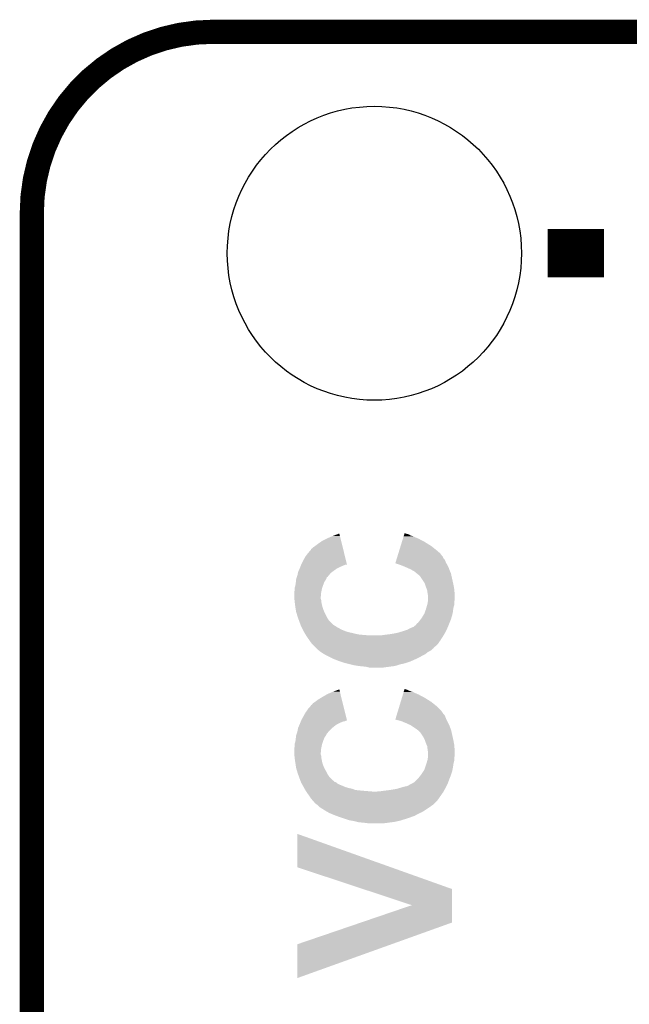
# Model space of a CAD drawing. Extents: x -1.3 to 24.2, y -3.9 to 53.4.
# Tile 32 of 39: x 2.8 to 6.7, y 47.2 to 53.4. Entities that reach past the tile are written whole.
import ezdxf

# ---------------------------------------------------------------- set-up
doc = ezdxf.new("R2010")
doc.units = 0
doc.layers.get('0').update_dxf_attribs({"linetype": 'CONTINUOUS'})
for name, color, linetype in [('HVAC_2_CLICK_V101_GKO', 5, 'CONTINUOUS'), ('HVAC_2_CLICK_V101_GTO', 14, 'CONTINUOUS'), ('HVAC_2_CLICK_V101_GTS', 12, 'CONTINUOUS')]:
    doc.layers.add(name, color=color, linetype=linetype)

# ---------------------------------------------------------------- blocks, each defined once
blk = doc.blocks.new('ROUND_23')
blk.add_circle((0, 0), 0.9271)

msp = doc.modelspace()

# ---------------------------------------------------------------- linework, layer by layer
at = {"layer": 'HVAC_2_CLICK_V101_GKO', "const_width": 0.1524}
msp.add_lwpolyline([(4.064, 53.34, 0.4142136), (2.921, 52.197)], format="xyb", dxfattribs=at)
for points in [[(4.064, 53.34), (18.796, 53.34)], [(2.921, 25.4), (2.921, 52.197)]]:
    msp.add_lwpolyline(points, dxfattribs=at)
at = {"layer": 'HVAC_2_CLICK_V101_GTO', "const_width": 0.3048}
msp.add_lwpolyline([(6.1722, 51.943), (6.5278, 51.943)], dxfattribs=at)
at = {"layer": 'HVAC_2_CLICK_V101_GTO'}
for points in [[(4.72694, 50.11166), (4.752342, 50.12944), (4.87468, 50.11166), (4.870296, 50.12944)], [(4.752342, 50.12944), (4.78282, 50.14468), (4.870296, 50.12944), (4.866538, 50.14468)], [(4.78282, 50.14468), (4.81838, 50.15992), (4.866538, 50.14468), (4.86278, 50.15992)], [(4.81838, 50.15992), (4.859026, 50.175136), (4.86278, 50.15992), (4.859026, 50.175136)], [(5.245586, 50.09642), (5.25338, 50.12182), (5.43814, 50.09642), (5.3975, 50.12182)], [(5.25338, 50.12182), (5.259614, 50.14214), (5.3975, 50.12182), (5.3594, 50.14214)], [(5.259614, 50.14214), (5.261952, 50.14976), (5.3594, 50.14214), (5.34162, 50.14976)], [(5.261952, 50.14976), (5.26429, 50.15738), (5.34162, 50.14976), (5.32638, 50.15738)], [(5.26429, 50.15738), (5.265848, 50.162458), (5.32638, 50.15738), (5.3086, 50.162458)], [(5.265848, 50.162458), (5.268186, 50.17008), (5.3086, 50.162458), (5.295902, 50.17008)], [(5.268186, 50.17008), (5.268966, 50.172622), (5.295902, 50.17008), (5.28574, 50.172622)], [(5.268966, 50.172622), (5.269744, 50.17516), (5.28574, 50.172622), (5.27812, 50.17516)], [(5.269744, 50.17516), (5.270522, 50.177692), (5.27812, 50.17516), (5.270522, 50.177692)], [(4.66344, 50.05324), (4.68122, 50.073566), (4.889088, 50.05324), (4.884076, 50.073566)], [(4.68122, 50.073566), (4.681226, 50.076106), (4.884076, 50.073566), (4.883448, 50.076106)], [(4.681226, 50.076106), (4.683764, 50.078642), (4.883448, 50.076106), (4.882824, 50.078642)], [(4.683764, 50.078642), (4.688842, 50.081186), (4.882824, 50.078642), (4.882196, 50.081186)], [(4.688842, 50.081186), (4.691384, 50.08626), (4.882196, 50.081186), (4.880944, 50.08626)], [(4.691384, 50.08626), (4.70662, 50.09642), (4.880944, 50.08626), (4.87844, 50.09642)], [(4.70662, 50.09642), (4.72694, 50.11166), (4.87844, 50.09642), (4.87468, 50.11166)], [(5.231558, 50.050698), (5.236234, 50.06594), (5.494022, 50.050698), (5.47624, 50.06594)], [(5.236234, 50.06594), (5.245586, 50.09642), (5.47624, 50.06594), (5.43814, 50.09642)], [(4.62026, 49.98212), (4.63296, 50.00752), (4.906626, 49.98212), (4.900362, 50.00752)], [(4.63296, 50.00752), (4.64566, 50.030378), (4.900362, 50.00752), (4.894726, 50.030378)], [(4.64566, 50.030378), (4.66344, 50.05324), (4.894726, 50.030378), (4.889088, 50.05324)], [(5.212856, 49.989738), (5.216752, 50.00244), (5.53212, 49.989738), (5.52704, 50.00244)], [(5.216752, 50.00244), (5.219868, 50.012596), (5.52704, 50.00244), (5.521962, 50.012596)], [(5.219868, 50.012596), (5.222206, 50.020218), (5.521962, 50.012596), (5.514344, 50.020218)], [(5.222206, 50.020218), (5.224544, 50.027836), (5.514344, 50.020218), (5.5118, 50.027836)], [(5.224544, 50.027836), (5.225324, 50.03038), (5.5118, 50.027836), (5.509262, 50.03038)], [(5.225324, 50.03038), (5.231558, 50.050698), (5.509262, 50.03038), (5.494022, 50.050698)], [(4.599942, 49.933862), (4.603326, 49.94148), (4.81584, 49.933862), (4.826, 49.94148)], [(4.603326, 49.94148), (4.60897, 49.954178), (4.826, 49.94148), (4.84378, 49.954178)], [(4.60897, 49.954178), (4.6101, 49.95672), (4.84378, 49.954178), (4.848862, 49.95672)], [(4.6101, 49.95672), (4.613148, 49.96434), (4.848862, 49.95672), (4.8641, 49.96434)], [(4.613148, 49.96434), (4.616196, 49.97196), (4.8641, 49.96434), (4.88188, 49.97196)], [(4.616196, 49.97196), (4.618228, 49.97704), (4.88188, 49.97196), (4.89458, 49.97704)], [(4.618228, 49.97704), (4.619242, 49.979578), (4.89458, 49.97704), (4.899656, 49.979578)], [(4.619242, 49.979578), (4.619244, 49.97958), (4.899656, 49.979578), (4.907252, 49.97958)], [(4.619244, 49.97958), (4.62026, 49.98212), (4.907252, 49.97958), (4.906626, 49.98212)], [(5.212084, 49.98722), (5.212856, 49.989738), (5.533632, 49.98722), (5.53212, 49.989738)], [(5.242574, 49.97704), (5.212084, 49.98722), (5.53974, 49.97704), (5.533632, 49.98722)], [(5.25018, 49.9745), (5.242574, 49.97704), (5.54101, 49.9745), (5.53974, 49.97704)], [(5.28066, 49.9618), (5.25018, 49.9745), (5.54736, 49.9618), (5.54101, 49.9745)], [(5.3086, 49.9491), (5.28066, 49.9618), (5.552124, 49.9491), (5.54736, 49.9618)], [(5.322318, 49.94148), (5.3086, 49.9491), (5.55498, 49.94148), (5.552124, 49.9491)], [(5.331458, 49.936402), (5.322318, 49.94148), (5.557158, 49.936402), (5.55498, 49.94148)], [(5.3467, 49.9237), (5.331458, 49.936402), (5.5626, 49.9237), (5.557158, 49.936402)], [(4.585264, 49.87036), (4.586958, 49.885598), (4.76504, 49.87036), (4.775198, 49.885598)], [(4.586958, 49.885598), (4.587242, 49.888142), (4.775198, 49.885598), (4.776214, 49.888142)], [(4.587242, 49.888142), (4.590624, 49.898294), (4.776214, 49.888142), (4.780278, 49.898294)], [(4.590624, 49.898294), (4.592318, 49.903376), (4.780278, 49.898294), (4.787892, 49.903376)], [(4.592318, 49.903376), (4.593164, 49.905914), (4.787892, 49.903376), (4.7879, 49.905914)], [(4.593164, 49.905914), (4.59486, 49.911002), (4.7879, 49.905914), (4.79235, 49.911002)], [(4.59486, 49.911002), (4.598246, 49.92624), (4.79235, 49.911002), (4.805678, 49.92624)], [(4.598246, 49.92624), (4.599942, 49.933862), (4.805678, 49.92624), (4.81584, 49.933862)], [(5.346704, 49.923698), (5.3467, 49.9237), (5.5626, 49.923698), (5.5626, 49.9237)], [(5.359398, 49.913542), (5.346704, 49.923698), (5.564858, 49.913542), (5.5626, 49.923698)], [(5.369558, 49.903382), (5.359398, 49.913542), (5.567116, 49.903382), (5.564858, 49.913542)], [(5.3848, 49.88052), (5.369558, 49.903382), (5.572196, 49.88052), (5.567116, 49.903382)], [(5.397498, 49.860202), (5.3848, 49.88052), (5.576712, 49.860202), (5.572196, 49.88052)], [(4.57454, 49.801782), (4.57708, 49.814482), (4.74472, 49.801782), (4.74726, 49.814482)], [(4.57708, 49.829724), (4.58216, 49.847502), (4.750648, 49.829724), (4.756574, 49.847502)], [(4.57708, 49.827178), (4.57708, 49.829724), (4.7498, 49.827178), (4.750648, 49.829724)], [(4.57708, 49.814482), (4.57708, 49.827178), (4.74726, 49.814482), (4.7498, 49.827178)], [(4.58216, 49.847502), (4.582522, 49.85004), (4.756574, 49.847502), (4.75742, 49.85004)], [(4.582522, 49.85004), (4.5847, 49.86528), (4.75742, 49.85004), (4.763134, 49.86528)], [(4.5847, 49.86528), (4.585264, 49.87036), (4.763134, 49.86528), (4.76504, 49.87036)], [(5.399194, 49.85512), (5.397498, 49.860202), (5.57784, 49.85512), (5.576712, 49.860202)], [(5.40512, 49.83734), (5.399194, 49.85512), (5.581074, 49.83734), (5.57784, 49.85512)], [(5.40893, 49.827182), (5.40512, 49.83734), (5.58292, 49.827182), (5.581074, 49.83734)], [(5.412738, 49.817024), (5.40893, 49.827182), (5.583936, 49.817024), (5.58292, 49.827182)], [(5.414918, 49.801782), (5.412738, 49.817024), (5.58546, 49.801782), (5.583936, 49.817024)], [(4.57454, 49.80178), (4.57454, 49.801782), (4.74472, 49.80178), (4.74472, 49.801782)], [(4.57454, 49.783998), (4.57454, 49.80178), (4.743102, 49.783998), (4.74472, 49.80178)], [(4.575266, 49.773842), (4.57454, 49.783998), (4.74218, 49.773842), (4.743102, 49.783998)], [(4.575992, 49.763678), (4.575266, 49.773842), (4.742182, 49.763678), (4.74218, 49.773842)], [(4.576536, 49.756056), (4.575992, 49.763678), (4.74472, 49.756056), (4.742182, 49.763678)], [(4.57708, 49.74844), (4.576536, 49.756056), (4.74472, 49.74844), (4.74472, 49.756056)], [(5.41528, 49.79924), (5.414918, 49.801782), (5.58546, 49.79924), (5.58546, 49.801782)], [(5.41782, 49.784002), (5.41528, 49.79924), (5.58546, 49.784002), (5.58546, 49.79924)], [(5.416004, 49.738278), (5.41782, 49.750982), (5.58292, 49.738278), (5.585036, 49.750982)], [(5.41782, 49.753518), (5.41782, 49.784002), (5.58546, 49.753518), (5.58546, 49.784002)], [(5.41782, 49.750982), (5.41782, 49.753518), (5.585036, 49.750982), (5.58546, 49.753518)], [(4.577082, 49.748438), (4.57708, 49.74844), (4.74472, 49.748438), (4.74472, 49.74844)], [(4.578774, 49.73574), (4.577082, 49.748438), (4.74726, 49.73574), (4.74472, 49.748438)], [(4.581822, 49.71288), (4.578774, 49.73574), (4.752342, 49.71288), (4.74726, 49.73574)], [(4.58216, 49.71034), (4.581822, 49.71288), (4.753266, 49.71034), (4.752342, 49.71288)], [(4.586394, 49.68494), (4.58216, 49.71034), (4.7625, 49.68494), (4.753266, 49.71034)], [(5.399576, 49.6824), (5.405118, 49.69764), (5.5753, 49.6824), (5.576992, 49.69764)], [(5.405118, 49.69764), (5.407294, 49.705258), (5.576992, 49.69764), (5.57784, 49.705258)], [(5.407294, 49.705258), (5.412374, 49.723036), (5.57784, 49.705258), (5.58292, 49.723036)], [(5.412374, 49.723036), (5.41528, 49.733202), (5.58292, 49.723036), (5.58292, 49.733202)], [(5.41528, 49.733202), (5.416004, 49.738278), (5.58292, 49.733202), (5.58292, 49.738278)], [(4.58724, 49.67986), (4.586394, 49.68494), (4.765042, 49.67986), (4.7625, 49.68494)], [(4.5974, 49.64684), (4.58724, 49.67986), (4.781552, 49.64684), (4.765042, 49.67986)], [(4.600172, 49.639218), (4.5974, 49.64684), (4.785362, 49.639218), (4.781552, 49.64684)], [(4.605714, 49.623978), (4.600172, 49.639218), (4.795522, 49.623978), (4.785362, 49.639218)], [(5.36448, 49.62398), (5.3721, 49.63414), (5.558536, 49.62398), (5.562602, 49.63414)], [(5.3721, 49.63414), (5.379722, 49.644302), (5.562602, 49.63414), (5.565648, 49.644302)], [(5.379722, 49.644302), (5.388864, 49.659542), (5.565648, 49.644302), (5.57022, 49.659542)], [(5.388864, 49.659542), (5.39496, 49.6697), (5.57022, 49.659542), (5.572476, 49.6697)], [(5.39496, 49.6697), (5.399576, 49.6824), (5.572476, 49.6697), (5.5753, 49.6824)], [(4.61495, 49.59858), (4.605714, 49.623978), (4.820926, 49.59858), (4.795522, 49.623978)], [(4.614952, 49.598574), (4.61495, 49.59858), (4.823466, 49.598574), (4.820926, 49.59858)], [(4.615876, 49.596038), (4.614952, 49.598574), (4.826004, 49.596038), (4.823466, 49.598574)], [(4.616798, 49.593498), (4.615876, 49.596038), (4.831082, 49.593498), (4.826004, 49.596038)], [(4.61772, 49.590962), (4.616798, 49.593498), (4.834888, 49.590962), (4.831082, 49.593498)], [(4.621532, 49.58334), (4.61772, 49.590962), (4.846322, 49.58334), (4.834888, 49.590962)], [(4.624072, 49.57826), (4.621532, 49.58334), (4.856478, 49.57826), (4.846322, 49.58334)], [(4.627882, 49.57064), (4.624072, 49.57826), (4.869178, 49.57064), (4.856478, 49.57826)], [(4.63042, 49.56556), (4.627882, 49.57064), (4.88188, 49.56556), (4.869178, 49.57064)], [(4.634656, 49.557938), (4.63042, 49.56556), (4.89966, 49.557938), (4.88188, 49.56556)], [(5.26542, 49.56048), (5.288282, 49.5681), (5.531888, 49.56048), (5.535352, 49.5681)], [(5.288282, 49.5681), (5.30606, 49.57826), (5.535352, 49.5681), (5.53997, 49.57826)], [(5.30606, 49.57826), (5.319602, 49.58334), (5.53997, 49.57826), (5.54228, 49.58334)], [(5.319602, 49.58334), (5.32638, 49.585882), (5.54228, 49.58334), (5.543296, 49.585882)], [(5.32638, 49.585882), (5.341618, 49.598578), (5.543296, 49.585882), (5.548374, 49.598578)], [(5.341618, 49.598578), (5.344162, 49.601124), (5.548374, 49.598578), (5.549394, 49.601124)], [(5.344162, 49.601124), (5.346704, 49.6062), (5.549394, 49.601124), (5.551424, 49.6062)], [(5.346704, 49.6062), (5.354322, 49.611282), (5.551424, 49.6062), (5.553456, 49.611282)], [(5.354322, 49.611282), (5.36448, 49.62398), (5.553456, 49.611282), (5.558536, 49.62398)], [(4.637478, 49.55286), (4.634656, 49.557938), (4.917438, 49.55286), (4.89966, 49.557938)], [(4.6403, 49.54778), (4.637478, 49.55286), (4.9403, 49.54778), (4.917438, 49.55286)], [(4.643122, 49.5427), (4.6403, 49.54778), (4.96062, 49.5427), (4.9403, 49.54778)], [(4.646298, 49.53762), (4.643122, 49.5427), (4.98602, 49.53762), (4.96062, 49.5427)], [(4.647884, 49.53508), (4.646298, 49.53762), (5.01396, 49.53508), (4.98602, 49.53762)], [(4.649472, 49.53254), (4.647884, 49.53508), (5.044438, 49.53254), (5.01396, 49.53508)], [(4.65106, 49.53), (4.649472, 49.53254), (5.51434, 49.53), (5.515864, 49.53254)], [(4.65582, 49.52238), (4.65106, 49.53), (5.50949, 49.52238), (5.51434, 49.53)], [(4.66852, 49.5046), (4.65582, 49.52238), (5.498176, 49.5046), (5.50949, 49.52238)], [(4.670214, 49.50206), (4.66852, 49.5046), (5.49656, 49.50206), (5.498176, 49.5046)], [(4.67868, 49.48936), (4.670214, 49.50206), (5.487668, 49.48936), (5.49656, 49.50206)], [(5.12064, 49.53254), (5.13842, 49.53508), (5.515864, 49.53254), (5.517388, 49.53508)], [(5.13842, 49.53508), (5.17906, 49.54016), (5.517388, 49.53508), (5.520436, 49.54016)], [(5.17906, 49.54016), (5.222242, 49.54778), (5.520436, 49.54016), (5.525008, 49.54778)], [(5.222242, 49.54778), (5.248148, 49.5554), (5.525008, 49.54778), (5.52958, 49.5554)], [(5.248148, 49.5554), (5.26542, 49.56048), (5.52958, 49.5554), (5.531888, 49.56048)], [(4.688838, 49.476662), (4.67868, 49.48936), (5.478778, 49.476662), (5.487668, 49.48936)], [(4.68884, 49.47666), (4.688838, 49.476662), (5.478778, 49.47666), (5.478778, 49.476662)], [(4.7117, 49.4538), (4.68884, 49.47666), (5.453386, 49.4538), (5.478778, 49.47666)], [(4.711708, 49.453794), (4.7117, 49.4538), (5.45338, 49.453794), (5.453386, 49.4538)], [(4.71453, 49.451254), (4.711708, 49.453794), (5.453366, 49.451254), (5.45338, 49.453794)], [(4.717348, 49.448718), (4.71453, 49.451254), (5.4483, 49.448718), (5.453366, 49.451254)], [(4.725812, 49.4411), (4.717348, 49.448718), (5.440678, 49.4411), (5.4483, 49.448718)], [(4.734278, 49.43348), (4.725812, 49.4411), (5.430518, 49.43348), (5.440678, 49.4411)], [(4.737098, 49.430942), (4.734278, 49.43348), (5.425442, 49.430942), (5.430518, 49.43348)], [(4.745086, 49.42586), (4.737098, 49.430942), (5.415282, 49.42586), (5.425442, 49.430942)], [(4.76504, 49.413162), (4.745086, 49.42586), (5.40004, 49.413162), (5.415282, 49.42586)], [(4.765048, 49.413158), (4.76504, 49.413162), (5.400036, 49.413158), (5.40004, 49.413162)], [(4.785364, 49.403), (4.765048, 49.413158), (5.37972, 49.403), (5.400036, 49.413158)], [(4.810762, 49.3903), (4.785364, 49.403), (5.356862, 49.3903), (5.37972, 49.403)], [(4.826, 49.38268), (4.810762, 49.3903), (5.339714, 49.38268), (5.356862, 49.3903)], [(4.832604, 49.38014), (4.826, 49.38268), (5.334, 49.38014), (5.339714, 49.38268)], [(4.85902, 49.36998), (4.832604, 49.38014), (5.311646, 49.36998), (5.334, 49.38014)], [(4.866642, 49.36744), (4.85902, 49.36998), (5.306058, 49.36744), (5.311646, 49.36998)], [(4.889502, 49.35982), (4.866642, 49.36744), (5.283194, 49.35982), (5.306058, 49.36744)], [(4.899654, 49.357282), (4.889502, 49.35982), (5.27558, 49.357282), (5.283194, 49.35982)], [(4.930142, 49.34966), (4.899654, 49.357282), (5.242562, 49.34966), (5.27558, 49.357282)], [(4.95046, 49.34458), (4.930142, 49.34966), (5.22605, 49.34458), (5.242562, 49.34966)], [(4.98094, 49.3395), (4.95046, 49.34458), (5.209538, 49.3395), (5.22605, 49.34458)], [(5.00634, 49.33696), (4.98094, 49.3395), (5.190488, 49.33696), (5.209538, 49.3395)], [(5.029198, 49.33442), (5.00634, 49.33696), (5.171438, 49.33442), (5.190488, 49.33696)], [(5.049518, 49.32934), (5.029198, 49.33442), (5.133338, 49.32934), (5.171438, 49.33442)], [(4.81838, 49.17694), (4.859026, 49.192156), (4.86278, 49.17694), (4.859026, 49.192156)], [(5.267448, 49.18456), (5.268986, 49.18964), (5.2959, 49.18456), (5.28574, 49.18964)], [(5.268986, 49.18964), (5.269754, 49.19218), (5.28574, 49.18964), (5.27812, 49.19218)], [(5.269754, 49.19218), (5.270522, 49.194712), (5.27812, 49.19218), (5.270522, 49.194712)], [(4.70662, 49.11344), (4.726942, 49.128682), (4.87844, 49.11344), (4.87468, 49.128682)], [(4.726942, 49.128682), (4.75234, 49.14392), (4.87468, 49.128682), (4.870922, 49.14392)], [(4.75234, 49.14392), (4.782822, 49.1617), (4.870922, 49.14392), (4.866538, 49.1617)], [(4.782822, 49.1617), (4.81838, 49.17694), (4.866538, 49.1617), (4.86278, 49.17694)], [(5.245914, 49.11344), (5.253606, 49.13884), (5.43814, 49.11344), (5.3975, 49.13884)], [(5.253606, 49.13884), (5.259758, 49.15916), (5.3975, 49.13884), (5.3594, 49.15916)], [(5.259758, 49.15916), (5.262064, 49.16678), (5.3594, 49.15916), (5.34162, 49.16678)], [(5.262064, 49.16678), (5.264372, 49.1744), (5.34162, 49.16678), (5.32638, 49.1744)], [(5.264372, 49.1744), (5.265908, 49.179478), (5.32638, 49.1744), (5.3086, 49.179478)], [(5.265908, 49.179478), (5.267448, 49.18456), (5.3086, 49.179478), (5.2959, 49.18456)], [(4.64566, 49.044862), (4.66344, 49.070262), (4.895352, 49.044862), (4.889088, 49.070262)], [(4.66344, 49.070262), (4.68122, 49.090586), (4.889088, 49.070262), (4.884076, 49.090586)], [(4.68122, 49.090586), (4.681242, 49.09312), (4.884076, 49.090586), (4.88345, 49.09312)], [(4.681242, 49.09312), (4.683766, 49.093126), (4.88345, 49.09312), (4.883448, 49.093126)], [(4.683766, 49.093126), (4.688842, 49.098204), (4.883448, 49.093126), (4.882196, 49.098204)], [(4.688842, 49.098204), (4.691384, 49.10328), (4.882196, 49.098204), (4.880944, 49.10328)], [(4.691384, 49.10328), (4.70662, 49.11344), (4.880944, 49.10328), (4.87844, 49.11344)], [(5.231304, 49.06518), (5.236686, 49.08296), (5.49402, 49.06518), (5.47624, 49.08296)], [(5.236686, 49.08296), (5.245914, 49.11344), (5.47624, 49.08296), (5.43814, 49.11344)], [(4.62026, 48.999142), (4.64566, 49.044862), (4.906626, 48.999142), (4.895352, 49.044862)], [(5.212086, 49.001702), (5.213616, 49.00676), (5.53465, 49.001702), (5.53212, 49.00676)], [(5.213616, 49.00676), (5.217462, 49.01946), (5.53212, 49.00676), (5.52704, 49.01946)], [(5.217462, 49.01946), (5.220536, 49.029616), (5.52704, 49.01946), (5.521962, 49.029616)], [(5.220536, 49.029616), (5.222844, 49.03724), (5.521962, 49.029616), (5.514342, 49.03724)], [(5.222844, 49.03724), (5.224382, 49.042316), (5.514342, 49.03724), (5.511802, 49.042316)], [(5.224382, 49.042316), (5.22515, 49.044854), (5.511802, 49.042316), (5.509266, 49.044854)], [(5.22515, 49.044854), (5.225918, 49.047394), (5.509266, 49.044854), (5.50926, 49.047394)], [(5.225918, 49.047394), (5.231304, 49.06518), (5.50926, 49.047394), (5.49402, 49.06518)], [(4.597908, 48.940722), (4.599942, 48.950882), (4.80568, 48.940722), (4.817292, 48.950882)], [(4.599942, 48.950882), (4.603326, 48.9585), (4.817292, 48.950882), (4.826, 48.9585)], [(4.603326, 48.9585), (4.60897, 48.971198), (4.826, 48.9585), (4.84378, 48.971198)], [(4.60897, 48.971198), (4.6101, 48.97374), (4.84378, 48.971198), (4.848862, 48.97374)], [(4.6101, 48.97374), (4.613146, 48.98136), (4.848862, 48.97374), (4.8641, 48.98136)], [(4.613146, 48.98136), (4.616194, 48.988978), (4.8641, 48.98136), (4.881878, 48.988978)], [(4.616194, 48.988978), (4.61721, 48.99152), (4.881878, 48.988978), (4.894578, 48.99152)], [(4.61721, 48.99152), (4.618226, 48.994058), (4.894578, 48.99152), (4.899656, 48.994058)], [(4.618226, 48.99406), (4.619234, 48.996578), (4.904718, 48.99406), (4.90474, 48.996578)], [(4.618226, 48.994058), (4.618226, 48.99406), (4.899656, 48.994058), (4.904718, 48.99406)], [(4.619234, 48.996578), (4.619242, 48.9966), (4.90474, 48.996578), (4.907252, 48.9966)], [(4.619242, 48.9966), (4.62026, 48.999142), (4.907252, 48.9966), (4.906626, 48.999142)], [(5.25018, 48.991522), (5.212086, 49.001702), (5.53974, 48.991522), (5.53465, 49.001702)], [(5.28066, 48.97882), (5.25018, 48.991522), (5.54609, 48.97882), (5.53974, 48.991522)], [(5.286248, 48.97628), (5.28066, 48.97882), (5.54736, 48.97628), (5.54609, 48.97882)], [(5.3086, 48.96612), (5.286248, 48.97628), (5.551716, 48.96612), (5.54736, 48.97628)], [(5.32003, 48.9585), (5.3086, 48.96612), (5.55498, 48.9585), (5.551716, 48.96612)], [(5.3467, 48.94072), (5.32003, 48.9585), (5.561648, 48.94072), (5.55498, 48.9585)], [(4.582794, 48.86706), (4.585334, 48.88738), (4.75742, 48.86706), (4.76504, 48.88738)], [(4.585334, 48.88738), (4.58724, 48.902618), (4.76504, 48.88738), (4.775198, 48.902618)], [(4.58724, 48.902618), (4.587242, 48.902622), (4.775198, 48.902618), (4.7752, 48.902622)], [(4.587242, 48.902622), (4.590624, 48.912776), (4.7752, 48.902622), (4.780278, 48.912776)], [(4.590624, 48.912776), (4.593164, 48.920394), (4.780278, 48.912776), (4.787894, 48.920394)], [(4.593164, 48.920394), (4.59401, 48.922934), (4.787894, 48.920394), (4.7879, 48.922934)], [(4.59401, 48.922934), (4.59486, 48.925482), (4.7879, 48.922934), (4.790446, 48.925482)], [(4.59486, 48.925482), (4.597908, 48.940722), (4.790446, 48.925482), (4.80568, 48.940722)], [(5.349878, 48.938178), (5.3467, 48.94072), (5.5626, 48.938178), (5.561648, 48.94072)], [(5.359398, 48.930562), (5.349878, 48.938178), (5.564506, 48.930562), (5.5626, 48.938178)], [(5.369558, 48.920402), (5.359398, 48.930562), (5.567046, 48.920402), (5.564506, 48.930562)], [(5.371254, 48.91786), (5.369558, 48.920402), (5.56768, 48.91786), (5.567046, 48.920402)], [(5.3848, 48.89754), (5.371254, 48.91786), (5.572196, 48.89754), (5.56768, 48.91786)], [(5.3975, 48.874682), (5.3848, 48.89754), (5.577276, 48.874682), (5.572196, 48.89754)], [(4.57454, 48.816262), (4.575046, 48.8188), (4.744488, 48.816262), (4.74472, 48.8188)], [(4.575046, 48.8188), (4.57708, 48.828962), (4.74472, 48.8188), (4.746752, 48.828962)], [(4.57708, 48.844198), (4.577082, 48.846742), (4.7498, 48.844198), (4.750646, 48.846742)], [(4.57708, 48.828962), (4.57708, 48.844198), (4.746752, 48.828962), (4.7498, 48.844198)], [(4.577082, 48.846742), (4.58216, 48.861982), (4.750646, 48.846742), (4.755726, 48.861982)], [(4.58216, 48.861982), (4.582794, 48.86706), (4.755726, 48.861982), (4.75742, 48.86706)], [(5.398348, 48.87214), (5.3975, 48.874682), (5.57784, 48.87214), (5.577276, 48.874682)], [(5.40512, 48.85182), (5.398348, 48.87214), (5.581536, 48.85182), (5.57784, 48.87214)], [(5.408386, 48.844202), (5.40512, 48.85182), (5.58292, 48.844202), (5.581536, 48.85182)], [(5.412738, 48.834042), (5.408386, 48.844202), (5.583844, 48.834042), (5.58292, 48.844202)], [(5.414964, 48.816262), (5.412738, 48.834042), (5.58546, 48.816262), (5.583844, 48.834042)], [(4.57454, 48.801018), (4.57454, 48.816262), (4.743102, 48.801018), (4.744488, 48.816262)], [(4.575218, 48.790862), (4.57454, 48.801018), (4.74218, 48.790862), (4.743102, 48.801018)], [(4.575896, 48.780698), (4.575218, 48.790862), (4.742182, 48.780698), (4.74218, 48.790862)], [(4.576404, 48.773076), (4.575896, 48.780698), (4.74472, 48.773076), (4.742182, 48.780698)], [(4.57708, 48.76292), (4.576404, 48.773076), (4.74472, 48.76292), (4.74472, 48.773076)], [(4.577082, 48.762918), (4.57708, 48.76292), (4.74472, 48.762918), (4.74472, 48.76292)], [(4.578532, 48.75276), (4.577082, 48.762918), (4.74726, 48.75276), (4.74472, 48.762918)], [(5.41528, 48.81372), (5.414964, 48.816262), (5.58546, 48.81372), (5.58546, 48.816262)], [(5.41782, 48.798482), (5.41528, 48.81372), (5.58546, 48.798482), (5.58546, 48.81372)], [(5.41528, 48.747682), (5.416368, 48.755298), (5.58292, 48.747682), (5.58292, 48.755298)], [(5.416368, 48.755298), (5.41782, 48.765462), (5.58292, 48.755298), (5.584614, 48.765462)], [(5.41782, 48.770538), (5.41782, 48.798482), (5.58546, 48.770538), (5.58546, 48.798482)], [(5.41782, 48.765462), (5.41782, 48.770538), (5.584614, 48.765462), (5.58546, 48.770538)], [(4.58216, 48.72736), (4.578532, 48.75276), (4.752342, 48.72736), (4.74726, 48.75276)], [(4.58646, 48.699418), (4.58216, 48.72736), (4.7625, 48.699418), (4.752342, 48.72736)], [(4.58724, 48.69434), (4.58646, 48.699418), (4.765272, 48.69434), (4.7625, 48.699418)], [(4.594274, 48.67148), (4.58724, 48.69434), (4.77774, 48.67148), (4.765272, 48.69434)], [(5.39496, 48.68418), (5.40004, 48.699422), (5.57225, 48.68418), (5.5753, 48.699422)], [(5.40004, 48.699422), (5.40512, 48.71466), (5.5753, 48.699422), (5.577204, 48.71466)], [(5.40512, 48.71466), (5.406682, 48.719738), (5.577204, 48.71466), (5.57784, 48.719738)], [(5.406682, 48.719738), (5.412934, 48.740058), (5.57784, 48.719738), (5.58292, 48.740058)], [(5.412934, 48.740058), (5.41528, 48.747682), (5.58292, 48.740058), (5.58292, 48.747682)], [(4.5974, 48.66132), (4.594274, 48.67148), (4.782822, 48.66132), (4.77774, 48.67148)], [(4.59925, 48.656238), (4.5974, 48.66132), (4.785362, 48.656238), (4.782822, 48.66132)], [(4.604792, 48.640998), (4.59925, 48.656238), (4.795522, 48.640998), (4.785362, 48.656238)], [(4.614028, 48.6156), (4.604792, 48.640998), (4.820926, 48.6156), (4.795522, 48.640998)], [(5.354322, 48.628302), (5.36448, 48.641), (5.553456, 48.628302), (5.558536, 48.641)], [(5.36448, 48.641), (5.3721, 48.65116), (5.558536, 48.641), (5.5626, 48.65116)], [(5.3721, 48.65116), (5.37972, 48.66132), (5.5626, 48.65116), (5.565984, 48.66132)], [(5.37972, 48.66132), (5.388186, 48.67402), (5.565984, 48.66132), (5.570218, 48.67402)], [(5.388186, 48.67402), (5.39496, 48.68418), (5.570218, 48.67402), (5.57225, 48.68418)], [(4.614032, 48.615586), (4.614028, 48.6156), (4.823466, 48.615586), (4.820926, 48.6156)], [(4.615876, 48.610518), (4.614032, 48.615586), (4.826006, 48.610518), (4.823466, 48.615586)], [(4.616798, 48.60798), (4.615876, 48.610518), (4.831082, 48.60798), (4.826006, 48.610518)], [(4.61772, 48.605442), (4.616798, 48.60798), (4.838686, 48.605442), (4.831082, 48.60798)], [(4.617724, 48.605436), (4.61772, 48.605442), (4.838702, 48.605436), (4.838686, 48.605442)], [(4.621956, 48.597818), (4.617724, 48.605436), (4.846324, 48.597818), (4.838702, 48.605436)], [(4.624778, 48.59274), (4.621956, 48.597818), (4.85648, 48.59274), (4.846324, 48.597818)], [(4.630422, 48.58258), (4.624778, 48.59274), (4.88188, 48.58258), (4.85648, 48.59274)], [(4.634658, 48.574958), (4.630422, 48.58258), (4.89966, 48.574958), (4.88188, 48.58258)], [(4.637478, 48.56988), (4.634658, 48.574958), (4.917438, 48.56988), (4.89966, 48.574958)], [(4.640302, 48.564798), (4.637478, 48.56988), (4.940302, 48.564798), (4.917438, 48.56988)], [(5.222242, 48.5648), (5.248146, 48.57242), (5.525422, 48.5648), (5.52958, 48.57242)], [(5.248146, 48.57242), (5.265418, 48.5775), (5.52958, 48.57242), (5.53212, 48.5775)], [(5.265418, 48.5775), (5.288282, 48.58258), (5.53212, 48.5775), (5.53466, 48.58258)], [(5.288282, 48.58258), (5.30606, 48.59274), (5.53466, 48.58258), (5.53974, 48.59274)], [(5.30606, 48.59274), (5.316218, 48.59782), (5.53974, 48.59274), (5.54228, 48.59782)], [(5.316218, 48.59782), (5.326378, 48.6029), (5.54228, 48.59782), (5.544126, 48.6029)], [(5.326378, 48.6029), (5.341618, 48.615598), (5.544126, 48.6029), (5.548744, 48.615598)], [(5.341618, 48.615598), (5.35178, 48.62576), (5.548744, 48.615598), (5.55244, 48.62576)], [(5.35178, 48.62576), (5.354322, 48.628302), (5.55244, 48.62576), (5.553456, 48.628302)], [(4.643122, 48.55972), (4.640302, 48.564798), (4.953848, 48.55972), (4.940302, 48.564798)], [(4.64471, 48.55718), (4.643122, 48.55972), (4.960622, 48.55718), (4.953848, 48.55972)], [(4.646298, 48.55464), (4.64471, 48.55718), (4.98602, 48.55464), (4.960622, 48.55718)], [(4.647884, 48.5521), (4.646298, 48.55464), (5.01396, 48.5521), (4.98602, 48.55464)], [(4.65106, 48.54702), (4.647884, 48.5521), (5.074918, 48.54702), (5.01396, 48.5521)], [(4.652648, 48.544478), (4.65106, 48.54702), (5.514338, 48.544478), (5.515724, 48.54702)], [(4.65582, 48.5394), (4.652648, 48.544478), (5.510782, 48.5394), (5.514338, 48.544478)], [(4.66852, 48.52162), (4.65582, 48.5394), (5.498336, 48.52162), (5.510782, 48.5394)], [(4.67868, 48.50638), (4.66852, 48.52162), (5.487668, 48.50638), (5.498336, 48.52162)], [(4.688838, 48.493682), (4.67868, 48.50638), (5.47878, 48.493682), (5.487668, 48.50638)], [(5.095242, 48.54702), (5.105402, 48.54956), (5.515724, 48.54702), (5.51711, 48.54956)], [(5.12064, 48.54956), (5.13842, 48.5521), (5.51711, 48.54956), (5.518494, 48.5521)], [(5.13842, 48.5521), (5.17906, 48.55718), (5.518494, 48.5521), (5.521266, 48.55718)], [(5.17906, 48.55718), (5.222242, 48.5648), (5.521266, 48.55718), (5.525422, 48.5648)], [(4.688842, 48.493678), (4.688838, 48.493682), (5.478778, 48.493678), (5.47878, 48.493682)], [(4.698998, 48.483522), (4.688842, 48.493678), (5.468622, 48.483522), (5.478778, 48.493678)], [(4.70408, 48.4759), (4.698998, 48.483522), (5.461, 48.4759), (5.468622, 48.483522)], [(4.709154, 48.470826), (4.70408, 48.4759), (5.455926, 48.470826), (5.461, 48.4759)], [(4.711694, 48.47082), (4.709154, 48.470826), (5.45592, 48.47082), (5.455926, 48.470826)], [(4.720164, 48.4632), (4.711694, 48.47082), (5.4483, 48.4632), (5.45592, 48.47082)], [(4.72581, 48.45812), (4.720164, 48.4632), (5.44068, 48.45812), (5.4483, 48.4632)], [(4.734278, 48.4505), (4.72581, 48.45812), (5.43052, 48.4505), (5.44068, 48.45812)], [(4.737098, 48.447962), (4.734278, 48.4505), (5.426712, 48.447962), (5.43052, 48.4505)], [(4.76504, 48.43018), (4.737098, 48.447962), (5.40004, 48.43018), (5.426712, 48.447962)], [(4.78681, 48.41748), (4.76504, 48.43018), (5.379718, 48.41748), (5.40004, 48.43018)], [(4.795518, 48.4124), (4.78681, 48.41748), (5.368288, 48.4124), (5.379718, 48.41748)], [(4.807712, 48.40732), (4.795518, 48.4124), (5.35686, 48.40732), (5.368288, 48.4124)], [(4.826, 48.3997), (4.807712, 48.40732), (5.343142, 48.3997), (5.35686, 48.40732)], [(4.839208, 48.39462), (4.826, 48.3997), (5.333998, 48.39462), (5.343142, 48.3997)], [(4.85902, 48.387), (4.839208, 48.39462), (5.313044, 48.387), (5.333998, 48.39462)], [(4.866642, 48.38446), (4.85902, 48.387), (5.30606, 48.38446), (5.313044, 48.387)], [(4.897124, 48.3743), (4.866642, 48.38446), (5.27558, 48.3743), (5.30606, 48.38446)], [(4.919978, 48.366682), (4.897124, 48.3743), (5.25082, 48.366682), (5.27558, 48.3743)], [(4.935226, 48.36414), (4.919978, 48.366682), (5.24256, 48.36414), (5.25082, 48.366682)], [(4.95046, 48.3616), (4.935226, 48.36414), (5.231552, 48.3616), (5.24256, 48.36414)], [(4.97078, 48.35652), (4.95046, 48.3616), (5.20954, 48.35652), (5.231552, 48.3616)], [(4.98094, 48.35398), (4.97078, 48.35652), (5.190488, 48.35398), (5.20954, 48.35652)], [(5.00634, 48.35144), (4.98094, 48.35398), (5.171438, 48.35144), (5.190488, 48.35398)], [(5.0292, 48.3489), (5.00634, 48.35144), (5.152388, 48.3489), (5.171438, 48.35144)], [(5.04952, 48.34636), (5.0292, 48.3489), (5.133338, 48.34636), (5.152388, 48.3489)], [(4.59486, 48.069516), (4.594888, 48.28031), (5.1857, 48.069516), (4.594888, 48.28031)], [(5.009328, 47.932324), (4.59486, 48.069516), (5.57022, 47.932324), (5.1857, 48.069516)], [(5.316158, 47.83076), (5.009328, 47.932324), (5.570212, 47.83076), (5.57022, 47.932324)], [(4.996364, 47.721516), (5.316158, 47.83076), (5.570204, 47.721516), (5.570212, 47.83076)], [(4.594876, 47.584364), (4.996364, 47.721516), (5.188532, 47.584364), (5.570204, 47.721516)], [(4.59486, 47.37103), (4.594876, 47.584364), (4.59486, 47.37103), (5.188532, 47.584364)]]:
    msp.add_solid(points, dxfattribs=at)

# ---------------------------------------------------------------- block references
at = {"layer": 'HVAC_2_CLICK_V101_GTS'}
msp.add_blockref('ROUND_23', (5.08, 51.943), dxfattribs=at)

doc.saveas('drawing.dxf')
